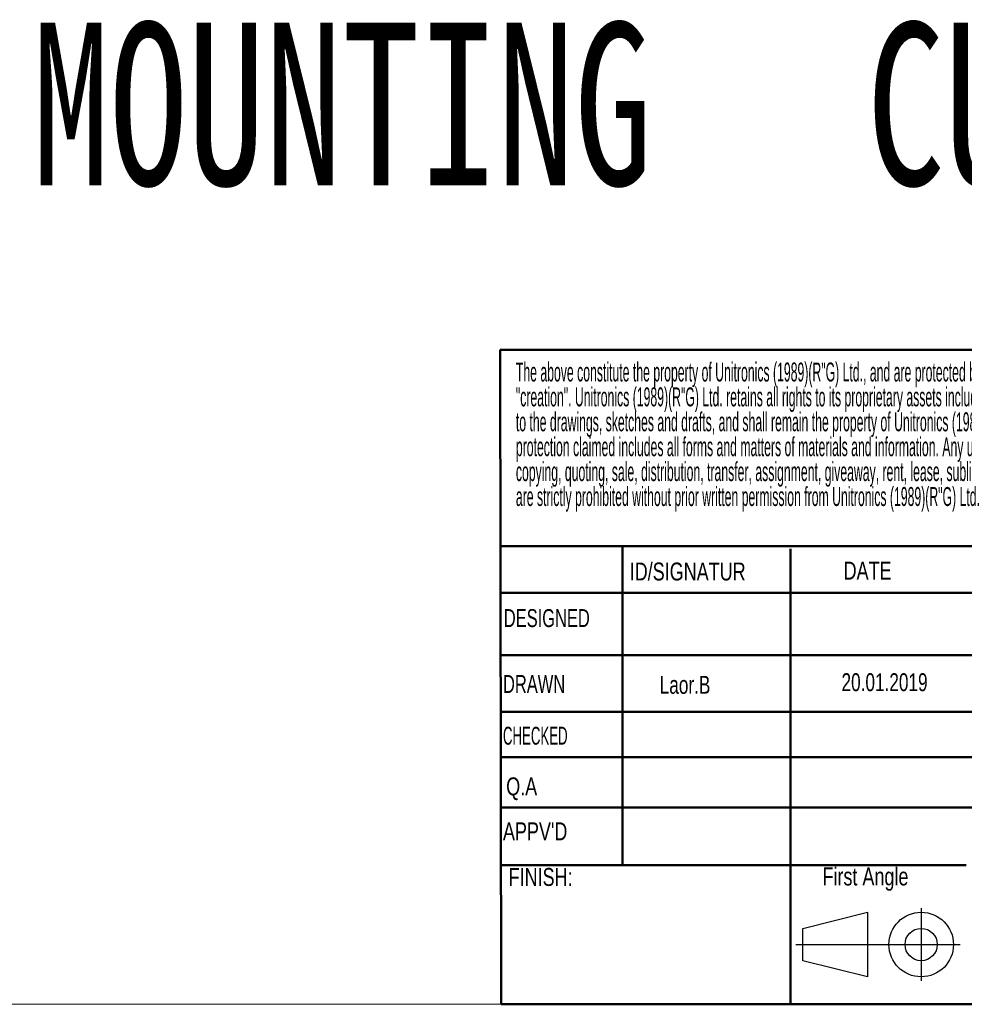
# Model space of a CAD drawing. Header units: millimetres. Extents: x -473 to 23648, y -382 to 1866.
# Tile 93 of 256: x 3892 to 4182, y -382 to -80. Entities that reach past the tile are written whole.
import ezdxf

# ---------------------------------------------------------------- set-up
doc = ezdxf.new("R2010")
doc.units = ezdxf.units.MM
doc.header["$LTSCALE"] = 80
doc.layers.get('0').update_dxf_attribs({"linetype": 'CONTINUOUS'})
doc.styles.add('SLDTEXTSTYLE0', font='TXT', dxfattribs={"width": 0.75})
doc.styles.add('SLDTEXTSTYLE1', font='TXT', dxfattribs={"width": 0.686449})
doc.styles.add('SLDTEXTSTYLE3', font='TXT', dxfattribs={"width": 0.482098})
doc.styles.add('SLDTEXTSTYLE4', font='TXT', dxfattribs={"width": 0.551421})
doc.styles.get("Standard").update_dxf_attribs({"font": 'technic_.ttf', "width": 0.7})

# ---------------------------------------------------------------- blocks, each defined once
blk = doc.blocks.new('Block1')
for p, q in [((294.621, 17.065), (300.621, 18.565)), ((300.621, 18.565), (300.621, 12.565)), ((305.621, 18.936), (305.621, 12.193)), ((294.621, 14.065), (294.621, 17.065)), ((293.976, 15.565), (309.24, 15.565)), ((300.621, 12.565), (294.621, 14.065))]:
    blk.add_line(p, q)
for radius in [3, 1.5]:
    blk.add_circle((305.621, 15.565), radius)
blk = doc.blocks.new('SW_NOTE_0')
at = {"color": 0, "char_height": 1.5875, "attachment_point": 1, "style": 'SLDTEXTSTYLE3'}
for s, insert in [('The above constitute the property of Unitronics (1989)(R"G) Ltd., and are protected by copyright laws as its', (0, 2.046)), ('"creation". Unitronics (1989)(R"G) Ltd. retains all rights to its proprietary assets including, but not limited', (0, -0.037)), ('to the drawings, sketches and drafts, and shall remain the property of Unitronics (1989)(R"G) Ltd. Copyright', (0, -2.121)), ('protection claimed includes all forms and matters of materials and information. Any unauthorized use,', (0, -4.204)), ('copying, quoting, sale, distribution, transfer, assignment, giveaway, rent, lease, sublicense or dispose thereof', (0, -6.288)), ('are strictly prohibited without prior written permission from Unitronics (1989)(R"G) Ltd.', (0, -8.372))]:
    blk.add_mtext(s, dxfattribs=dict(at, insert=insert))

msp = doc.modelspace()

# ---------------------------------------------------------------- linework, layer by layer
at = {"color": 7, "linetype": 'Continuous', "lineweight": 50}
for p, q in [((4039.46, -181.234), (4537.836, -181.234)), ((4039.46, -181.234), (4039.787, -382.445)), ((4537.836, -241.643), (4039.558, -241.643)), ((4077.106, -241.643), (4077.106, -339.685)), ((4128.71, -242.422), (4128.71, -382.445)), ((4309.8, -255.913), (4039.581, -255.913)), ((4309.8, -275.109), (4039.613, -275.109)), ((4309.8, -292.479), (4039.641, -292.479)), ((4309.8, -306.431), (4039.664, -306.431)), ((4041.652, -321.948), (4039.689, -321.948)), ((4041.652, -321.948), (4537.836, -321.948)), ((4182.705, -339.685), (4039.718, -339.685)), ((4039.787, -382.445), (4538.163, -382.445))]:
    msp.add_line(p, q, dxfattribs=at)
at = {"lineweight": 0}
msp.add_line((2110.224, -382.445), (4537.836, -382.445), dxfattribs=at)

# ---------------------------------------------------------------- block references
at = {"xscale": 3.67488, "yscale": 3.67488, "zscale": 3.67488}
msp.add_blockref('SW_NOTE_0', (4044.319, -192.647), dxfattribs=at)
at = {"color": 7, "linetype": 'Continuous', "xscale": 3.307392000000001, "yscale": 3.307392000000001, "zscale": 3.307392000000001}
msp.add_blockref('Block1', (3158.076, -415.548), dxfattribs=at)

# ---------------------------------------------------------------- texts
at = {"lineweight": 0, "char_height": 50, "width": 1058.23335, "attachment_point": 1}
for s, insert in [('{\\fSimSun|b0|i0|c134|p2;FLANGE MOUNTING}', (3729.027, -80.622)), ('{\\fSimSun|b0|i0|c134|p2;CUT OUT DRAWING}', (4152.208, -80.622))]:
    msp.add_mtext(s, dxfattribs=dict(at, insert=insert))
at = {"color": 7, "linetype": 'Continuous', "lineweight": 0, "attachment_point": 1}
for s, insert, char_height, style in [('ID/SIGNATUR', (4079.305, -246.63), 5.51232, 'SLDTEXTSTYLE0'), ('DATE', (4145.042, -246.352), 5.5123, 'SLDTEXTSTYLE0'), ('DRAWN', (4040.359, -281.21), 5.5123, 'SLDTEXTSTYLE1'), ('Q.A', (4041.343, -312.683), 5.5123, 'SLDTEXTSTYLE0'), ("APPV'D", (4040.345, -326.512), 5.5123, 'SLDTEXTSTYLE0')]:
    msp.add_mtext(s, dxfattribs=dict(at, insert=insert, char_height=char_height, style=style))
at = {"attachment_point": 1}
for s, insert, char_height, style in [('DESIGNED', (4040.609, -260.949), 5.5123, 'SLDTEXTSTYLE1'), ('{\\fArial|b0|i0|c0|p34;Laor.B}', (4088.522, -281.466), 5.51232, 'SLDTEXTSTYLE1'), ('{\\fArial|b0|i0|c177|p34;20.01.2019}', (4144.401, -280.658), 5.51232, 'SLDTEXTSTYLE1'), ('CHECKED', (4040.347, -297.116), 5.5123, 'SLDTEXTSTYLE4'), ('FINISH:', (4042.096, -340.541), 5.5123, 'SLDTEXTSTYLE0'), ('First Angle', (4138.544, -340.384), 5.51232, 'SLDTEXTSTYLE0')]:
    msp.add_mtext(s, dxfattribs=dict(at, insert=insert, char_height=char_height, style=style))

doc.saveas('drawing.dxf')
